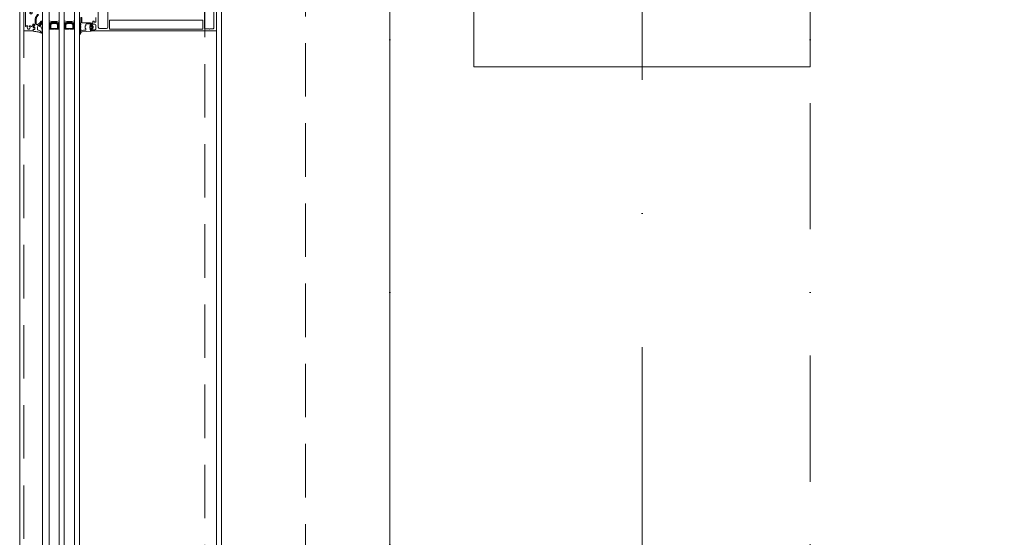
# Model space of a CAD drawing. Header units: millimetres. Extents: x 213386 to 459888, y 74252 to 208052.
# Tile 142 of 256: x 373037 to 374207, y 166073 to 166688. Entities that reach past the tile are written whole.
import ezdxf

# ---------------------------------------------------------------- set-up
doc = ezdxf.new("R2010")
doc.units = ezdxf.units.MM
for name, pattern in [('CK_Čerchovaná 50', [6, 3, -1.5, 0, -1.5]), ('ČERCHOVANÁ', [25.4, 12.7, -6.35, 0, -6.35]), ('ČÁRKOVANÁ', [19.05, 12.7, -6.35]), ('ČÁRKOVANÁ01-01', [2, 1, -1])]:
    doc.linetypes.add(name, pattern=pattern)
for name, color, linetype, lineweight in [('FASÁDA DETAILNÍ', 255, 'Continuous', 0), ('NOVÁ TENKÁ', 255, 'Continuous', 0), ('OSY', 255, 'Continuous', 0), ('SLOUPY', 255, 'Continuous', 0), ('TENKA', 255, 'Continuous', 0)]:
    doc.layers.add(name, color=color, linetype=linetype, lineweight=lineweight)

# ---------------------------------------------------------------- blocks, each defined once
blk = doc.blocks.new('284336')
for points in [[(-0.7, -9.6), (-10, -9.6, 0.414511), (-10.5, -10.1), (-10.5, -15.5, -1), (-11.7, -15.5), (-11.7, -9.6), (-12.7, -8.9, -0.668884), (-12.6, -8.2), (-12, -8, 0.766384), (-12, -7.2), (-12.6, -7, -0.76831), (-12.6, -6.2), (-12, -6, 0.766384), (-12, -5.2), (-12.6, -5, -0.76831), (-12.6, -4.2), (-12, -4, 0.766384), (-12, -3.2), (-12.6, -3, -0.877523), (-12.5, -2.2), (-12.1, -2.2, 0.698129), (-11.8, -1.5, -0.220231), (-12.9, 0.8), (-12.9, 3.5, -0.157143), (-12.8, 3.7), (-12.7, 3.4, -0.067482), (-12.5, 2.5, 0.393136), (-8.7, -1), (-6.1, -1, -0.414214), (-5.6, -1.5), (-5.6, -2.2, -0.267949), (-5.9, -2.6), (-6.4, -2.9, 0.267949), (-6.6, -3.4), (-6.6, -5.8, 0.267949), (-6.4, -6.3), (-5.9, -6.6, -0.267949), (-5.6, -7), (-5.6, -8.1, 0.414215), (-5.1, -8.6), (-0.4, -8.6), (-0.4, -9.3, -0.414212), (-0.7, -9.6)], [(-0.4, 0), (-0.4, -2, 0.990243), (-0.4, -3), (0.9, -3, 0.414214), (1.2, -2.7), (1.2, -2.6, -0.668123), (1.7, -2.4), (2.7, -3.4, -0.199004), (2.9, -3.8), (2.9, -5.4, -0.199038), (2.7, -5.8), (1.7, -6.8, -0.668191), (1.2, -6.6), (1.2, -6.5, 0.414214), (0.9, -6.2), (-0.4, -6.2, 0.990269), (-0.4, -7.2), (-0.4, -8.6), (-5.1, -8.6, -0.414215), (-5.6, -8.1), (-5.6, -7, 0.267949), (-5.8, -6.6), (-6.3, -6.3, -0.267949), (-6.6, -5.8), (-6.6, -3.4, -0.267949), (-6.3, -3), (-5.8, -2.7, 0.267949), (-5.6, -2.2), (-5.6, -1.5, 0.414214), (-6.1, -1), (-8.7, -1, -0.393156), (-12.5, 2.5, 0.067572), (-12.7, 3.4), (-12.8, 3.7, -0.637545), (-12.1, 3.5), (-11.9, 2.5, 0.344315), (-10.1, 0.9), (0, 0.4, -0.406913), (0.4, 0), (-0.4, 0)], [(1.7, -4.3, 0.414235), (1.2, -3.8), (-0.7, -3.8, 0.414214), (-1.2, -4.3), (-1.2, -4.9, 0.414214), (-0.7, -5.4), (1.2, -5.4, 0.414235), (1.7, -4.9), (1.7, -4.3)]]:
    blk.add_lwpolyline(points, format="xyb", close=True)
blk = doc.blocks.new('433270')
blk.add_lwpolyline([(1, 0, 0.414364), (0, -1), (0, -1.4, 0.255924), (0.2, -1.8, -0.547723), (0.2, -3.2, 0.255924), (0, -3.6), (0, -14.6, 0.414214), (0.3, -14.9), (1.2, -14.9, 0.414214), (1.7, -14.4), (1.7, -10.3, -0.414214), (2, -10), (6, -10, 0.414248), (7, -9), (7, -7.7, 0.414179), (6.5, -7.2), (5.7, -7.2, 0.414232), (5.4, -7.5), (5.4, -8.2, -0.414198), (5.1, -8.5), (2.8, -8.5, -0.414204), (1.8, -7.5), (1.8, -4.5, -0.147432), (2, -3.9, 0.147461), (2.4, -2.5), (2.4, -2.3, -0.414214), (2.9, -1.8), (21.9, -1.8, -0.668178), (22.2, -2.7), (22.2, -2.7, 1), (21.6, -3.3), (21.5, -3.4, 0.198912), (21.4, -3.7), (21.4, -4, 0.414214), (22.1, -4.7), (22.4, -4.7, 0.576988), (22.6, -4.3, -0.311246), (24.6, -4.3, 0.576988), (24.8, -4.7), (25.3, -4.7, -0.260065), (25.3, -6.6), (24.8, -6.6, 0.576988), (24.6, -7.1, -0.311246), (22.6, -7.1, 0.576988), (22.4, -6.6), (22.1, -6.6, 0.414214), (21.4, -7.3), (21.4, -7.6, 0.267949), (21.6, -8), (21.9, -8.2, -0.637047), (21.7, -10), (19.8, -10.7, 0.315299), (19.5, -11.2), (19.5, -11.5, 0.520567), (20.2, -12), (22.8, -11, -0.520567), (23.5, -11.5), (23.5, -12.5, 0.414062), (24, -13), (25, -13, 0.414186), (25.5, -12.5), (25.5, -11.5, -0.414182), (26, -11), (27, -11, 0.414214), (27.5, -10.5), (27.5, -0.5, 0.414214), (27, 0), (1, 0)], format="xyb", close=True)
blk = doc.blocks.new('284325')
for points in [[(0.8, -5.2, -0.560316), (0.9, -4.7), (1.9, -4.4, 0.3153), (2.1, -4.1), (2.1, -1.9, 0.451558), (1.8, -1.6), (0.9, -1.7, -0.399586), (0.6, -1.5), (0.3, -0.1, -0.415977), (0.5, 0.3, 0.024107), (6.1, 1.2, 0.076636), (9, 2.3, -0.577615), (10.8, 1.3), (10, 1.4, 0.283171), (9.1, 0.9, -0.168429), (7.1, -0.7), (5.9, -1.2, 0.315302), (5.2, -2.1), (5.2, -4.2, 0.269719), (6.8, -6.8, -0.194797), (10.2, -11.5, -0.342663), (9.2, -11.2, 0.119207), (5.4, -7.6, 0.578571), (3.6, -8.6), (3.6, -11.8, 0.176415), (6.2, -18.7, -1), (5.2, -19.5, -0.176415), (2.4, -11.8), (2.4, -8.9, 0.208286), (0.8, -5.2)], [(9, -6.7), (10.3, -8.8, -0.134555), (10.8, -10.6, -0.339795), (10.2, -11.5, 0.194788), (6.8, -6.8, -0.269736), (5.2, -4.2), (5.2, -2.1, -0.315302), (5.9, -1.2), (7.1, -0.7, 0.168429), (9.1, 0.9, -0.283167), (10, 1.4), (10.8, 1.3), (10.8, -0.7, -0.070852), (10.7, -1.3), (9.9, -3.9, -0.241839), (9.1, -4.8), (7.9, -5.2, 0.836024), (8.1, -6.2), (8.1, -6.2, -0.255349), (9, -6.7)]]:
    blk.add_lwpolyline(points, format="xyb", close=True)

msp = doc.modelspace()

# ---------------------------------------------------------------- linework, layer by layer
at = {"layer": 'FASÁDA DETAILNÍ'}
for p, q in [((373036.638, 145492.154), (373036.638, 169172.154)), ((373063.638, 145492.154), (373063.638, 169172.154)), ((373063.638, 155177.655), (373063.638, 169172.154)), ((373071.638, 169172.154), (373071.638, 145492.154)), ((373071.638, 169172.154), (373071.638, 155177.655)), ((373083.638, 145492.154), (373083.638, 169172.154)), ((373083.638, 155177.655), (373083.638, 169172.154)), ((373089.638, 169172.154), (373089.638, 145492.154)), ((373089.638, 169172.154), (373089.638, 155177.655)), ((373101.638, 145492.154), (373101.638, 169172.154)), ((373101.638, 155177.655), (373101.638, 169172.154)), ((373107.638, 169172.154), (373107.638, 145492.154)), ((373107.638, 169172.154), (373107.638, 155177.655)), ((373276.638, 145732.154), (373276.638, 168932.154)), ((373063.638, 166343.66), (373063.638, 166686.654)), ((373071.638, 166686.654), (373071.638, 166343.66)), ((373083.638, 166343.66), (373083.638, 166686.654)), ((373089.638, 166686.654), (373089.638, 166343.66)), ((373101.638, 166343.66), (373101.638, 166686.654)), ((373107.638, 166686.654), (373107.638, 166343.66)), ((373270.638, 166675.654), (373270.638, 164775.904))]:
    msp.add_line(p, q, dxfattribs=at)
at = {"layer": 'FASÁDA DETAILNÍ', "linetype": 'ČÁRKOVANÁ', "ltscale": 5}
for p, q in [((373041.638, 145497.154), (373041.638, 169167.154)), ((373256.638, 145712.154), (373256.638, 168952.154)), ((373376.638, 145832.154), (373376.638, 168832.154))]:
    msp.add_line(p, q, dxfattribs=at)
at = {"layer": 'FASÁDA DETAILNÍ', "ltscale": 5}
msp.add_lwpolyline([(373969.138, 145732.154), (373969.138, 145932.154), (373476.638, 145932.154), (373476.638, 168732.154), (373969.14, 168732.154), (373969.14, 168932.154)], dxfattribs=at)
at = {"layer": 'FASÁDA DETAILNÍ'}
for points in [[(373270.638, 166701.154), (373270.638, 166675.654, -0.41421354), (373269.638, 166674.654), (373269.638, 166674.654), (373121.138, 166674.654, -0.41421359), (373120.638, 166675.154), (373120.638, 166676.454, -0.41421972), (373121.138, 166676.954), (373121.638, 166676.954), (373121.638, 166675.954), (373126.138, 166675.954, 0.41421356), (373127.138, 166676.954), (373127.138, 166681.654, 0.41421356), (373126.138, 166682.654), (373121.638, 166682.654), (373121.638, 166680.954), (373121.138, 166680.954, -0.41420125), (373120.638, 166681.454), (373120.638, 166683.454, -0.41421356), (373121.138, 166683.954), (373123.282, 166683.954, 0.41421356), (373123.782, 166684.454), (373123.782, 166686.254), (373125.033, 166686.254), (373125.033, 166685.054), (373126.838, 166685.054, 0.41421356), (373127.138, 166685.354), (373127.138, 166690.653, 0.41416675)], [(373130.138, 166697.511), (373130.138, 166679.146, 0.41421356), (373131.638, 166677.646), (373135.139, 166677.646, 0.39998513), (373136.139, 166677.646), (373139.838, 166677.646, 0.41421356), (373141.338, 166679.146), (373141.338, 166697.511, -0.13165045)], [(373256.438, 166697.501), (373256.438, 166678.646, 0.41423155), (373257.938, 166677.146), (373261.648, 166677.146, 0.39998513), (373262.648, 166677.146), (373266.138, 166677.146, 0.41423155), (373267.638, 166678.646), (373267.638, 166697.501, -0.11693652)]]:
    msp.add_lwpolyline(points, format="xyb", dxfattribs=at)
for points in [[(373082.638, 166676.654), (373082.638, 166682.654), (373080.638, 166684.654), (373074.638, 166684.654), (373072.638, 166682.654), (373072.638, 166676.654), (373077.138, 166676.654), (373077.138, 166677.154), (373078.138, 166677.154), (373078.138, 166676.654)], [(373073.638, 166677.654), (373081.638, 166677.654), (373081.638, 166682.24), (373080.224, 166683.654), (373075.191, 166683.654), (373073.638, 166682.24)], [(373100.638, 166676.654), (373100.638, 166682.654), (373098.638, 166684.654), (373092.638, 166684.654), (373090.638, 166682.654), (373090.638, 166676.654), (373095.138, 166676.654), (373095.138, 166677.154), (373096.138, 166677.154), (373096.138, 166676.654)], [(373091.638, 166677.654), (373099.638, 166677.654), (373099.638, 166682.24), (373098.224, 166683.654), (373093.191, 166683.654), (373091.638, 166682.24)]]:
    msp.add_lwpolyline(points, close=True, dxfattribs=at)
msp.add_lwpolyline([(373143.838, 166676.754), (373253.938, 166676.754, 0.41421356), (373254.438, 166677.254), (373254.438, 166686.954, 0.41421356), (373253.938, 166687.454), (373143.838, 166687.454, 0.41421356), (373143.338, 166686.954), (373143.338, 166677.254, 0.41421356), (373143.838, 166676.754)], format="xyb", close=True, dxfattribs=at)
for centre, radius, start, end in [((373077.638, 166708.546), 22.699, 254.672775, 285.327225), ((373072.99, 166681.104), 3.546, 67.293824, 112.409048), ((373072.876, 166681.47), 2.897, 65.306674, 115.295152), ((373072.708, 166681.819), 2.248, 61.527342, 118.402815), ((373072.563, 166682.063), 1.712, 57.294949, 122.685651), ((373072.424, 166682.224), 1.263, 51.965628, 128.499565), ((373082.287, 166681.104), 3.546, 67.590952, 112.706176), ((373082.401, 166681.47), 2.897, 64.704848, 114.693326), ((373082.569, 166681.819), 2.248, 61.597185, 118.472658), ((373082.714, 166682.063), 1.712, 57.314349, 122.705051), ((373082.852, 166682.224), 1.263, 51.500435, 128.034372), ((373095.638, 166708.546), 22.699, 254.672775, 285.327225), ((373090.99, 166681.104), 3.546, 67.293824, 112.409048), ((373090.876, 166681.47), 2.897, 65.306674, 115.295152), ((373090.708, 166681.819), 2.248, 61.527342, 118.402815), ((373090.563, 166682.063), 1.712, 57.294949, 122.685651), ((373090.424, 166682.224), 1.263, 51.965628, 128.499565), ((373100.287, 166681.104), 3.546, 67.590952, 112.706176), ((373100.401, 166681.47), 2.897, 64.704848, 114.693326), ((373100.569, 166681.819), 2.248, 61.597185, 118.472658), ((373100.714, 166682.063), 1.712, 57.314349, 122.705051), ((373100.852, 166682.224), 1.263, 51.500435, 128.034372), ((373072.276, 166682.314), 0.879, 43.994908, 136.496438), ((373072.138, 166682.302), 0.596, 33.03656, 146.96344), ((373072.138, 166682.009), 0.596, 33.03656, 146.96344), ((373072.138, 166681.717), 0.596, 33.03656, 146.96344), ((373072.138, 166681.424), 0.596, 33.03656, 146.96344), ((373072.138, 166681.132), 0.596, 33.03656, 146.96344), ((373072.138, 166680.839), 0.596, 33.03656, 146.96344), ((373072.138, 166680.547), 0.596, 33.03656, 146.96344), ((373072.138, 166680.254), 0.596, 33.03656, 146.96344), ((373072.138, 166679.962), 0.596, 33.03656, 146.96344), ((373072.138, 166679.669), 0.596, 33.03656, 146.96344), ((373072.138, 166679.377), 0.596, 33.03656, 146.96344), ((373072.138, 166679.084), 0.596, 33.03656, 146.96344), ((373072.138, 166678.792), 0.596, 33.03656, 146.96344), ((373083, 166682.314), 0.879, 43.503562, 136.005092), ((373083.138, 166682.302), 0.596, 33.03656, 146.96344), ((373083.138, 166682.009), 0.596, 33.03656, 146.96344), ((373083.138, 166681.717), 0.596, 33.03656, 146.96344), ((373083.138, 166681.424), 0.596, 33.03656, 146.96344), ((373083.138, 166681.132), 0.596, 33.03656, 146.96344), ((373083.138, 166680.839), 0.596, 33.03656, 146.96344), ((373083.138, 166680.547), 0.596, 33.03656, 146.96344), ((373083.138, 166680.254), 0.596, 33.03656, 146.96344), ((373083.138, 166679.962), 0.596, 33.03656, 146.96344), ((373083.138, 166679.669), 0.596, 33.03656, 146.96344), ((373083.138, 166679.377), 0.596, 33.03656, 146.96344), ((373083.138, 166679.084), 0.596, 33.03656, 146.96344), ((373083.138, 166678.792), 0.596, 33.03656, 146.96344), ((373090.276, 166682.314), 0.879, 43.994908, 136.496438), ((373090.138, 166682.302), 0.596, 33.03656, 146.96344), ((373090.138, 166682.009), 0.596, 33.03656, 146.96344), ((373090.138, 166681.717), 0.596, 33.03656, 146.96344), ((373090.138, 166681.424), 0.596, 33.03656, 146.96344), ((373090.138, 166681.132), 0.596, 33.03656, 146.96344), ((373090.138, 166680.839), 0.596, 33.03656, 146.96344), ((373090.138, 166680.547), 0.596, 33.03656, 146.96344), ((373090.138, 166680.254), 0.596, 33.03656, 146.96344), ((373090.138, 166679.962), 0.596, 33.03656, 146.96344), ((373090.138, 166679.669), 0.596, 33.03656, 146.96344), ((373090.138, 166679.377), 0.596, 33.03656, 146.96344), ((373090.138, 166679.084), 0.596, 33.03656, 146.96344), ((373090.138, 166678.792), 0.596, 33.03656, 146.96344), ((373101, 166682.314), 0.879, 43.503562, 136.005092), ((373101.138, 166682.302), 0.596, 33.03656, 146.96344), ((373101.138, 166682.009), 0.596, 33.03656, 146.96344), ((373101.138, 166681.717), 0.596, 33.03656, 146.96344), ((373101.138, 166681.424), 0.596, 33.03656, 146.96344), ((373101.138, 166681.132), 0.596, 33.03656, 146.96344), ((373101.138, 166680.839), 0.596, 33.03656, 146.96344), ((373101.138, 166680.547), 0.596, 33.03656, 146.96344), ((373101.138, 166680.254), 0.596, 33.03656, 146.96344), ((373101.138, 166679.962), 0.596, 33.03656, 146.96344), ((373101.138, 166679.669), 0.596, 33.03656, 146.96344), ((373101.138, 166679.377), 0.596, 33.03656, 146.96344), ((373101.138, 166679.084), 0.596, 33.03656, 146.96344), ((373101.138, 166678.792), 0.596, 33.03656, 146.96344)]:
    msp.add_arc(centre, radius, start, end, dxfattribs=at)
at = {"layer": 'NOVÁ TENKÁ', "linetype": 'ČÁRKOVANÁ01-01', "ltscale": 250}
msp.add_lwpolyline([(373476.638, 162432.154), (373476.638, 167232.154), (373576.638, 167232.154), (373576.638, 166632.154), (373976.638, 166632.154), (373976.638, 167232.154), (379826.638, 167232.154), (379826.638, 166632.154), (380226.638, 166632.154), (380226.638, 167232.154), (386126.638, 167232.154), (386126.638, 166632.154), (386526.638, 166632.154), (386526.638, 167232.154), (392426.638, 167232.154), (392426.638, 166632.154), (392826.638, 166632.154), (392826.638, 167232.154), (398676.638, 167232.154), (398676.638, 166632.154), (399076.638, 166632.154)], dxfattribs=at)
at = {"layer": 'OSY', "linetype": 'ČERCHOVANÁ', "ltscale": 25}
msp.add_line((373776.638, 170109.563), (373776.638, 145530.044), dxfattribs=at)
at = {"layer": 'SLOUPY'}
msp.add_lwpolyline([(373576.638, 167232.154), (373576.638, 166632.154), (373976.638, 166632.154), (373976.638, 167232.154)], close=True, dxfattribs=at)
at = {"layer": 'TENKA', "linetype": 'CK_Čerchovaná 50', "ltscale": 50}
for p, q in [((373476.638, 145732.154), (373476.638, 168932.154)), ((373976.638, 145732.154), (373976.638, 168482.154))]:
    msp.add_line(p, q, dxfattribs=at)

# ---------------------------------------------------------------- block references
at = {"layer": 'FASÁDA DETAILNÍ', "xscale": -1}
for name, p, rotation in [('433270', (373041.638, 166702.155), 90), ('284325', (373052.498, 166674.654), 180), ('284336', (373121.048, 166674.654), 180)]:
    msp.add_blockref(name, p, dxfattribs=dict(at, rotation=rotation))

doc.saveas('drawing.dxf')
